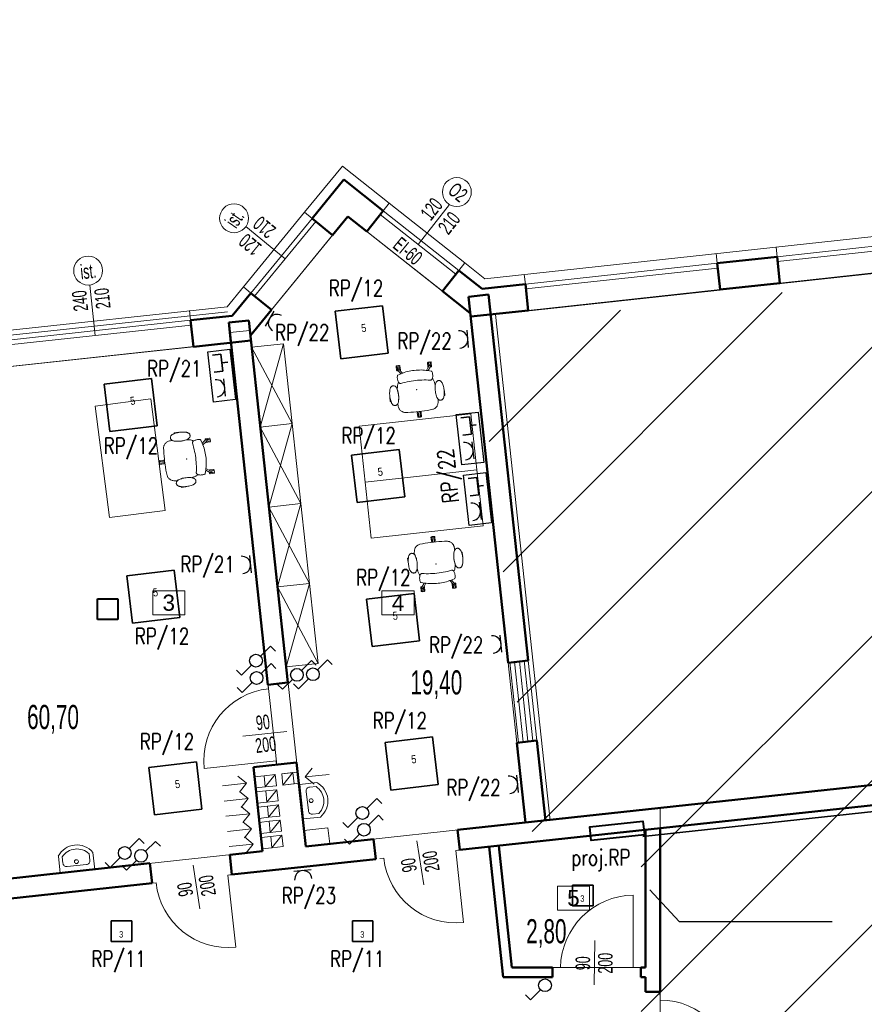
# Model space of a CAD drawing. Header units: millimetres. Extents: x 72202 to 304796, y 21658 to 519946.
# Tile 127 of 139: x 195450 to 196501, y 232217 to 233441. Entities that reach past the tile are written whole.
import ezdxf

# ---------------------------------------------------------------- set-up
doc = ezdxf.new("R2010")
doc.units = ezdxf.units.MM
doc.layers.get('0').update_dxf_attribs({"color": 253})
for name, color, linetype, lineweight in [('_kh_wymiarowanie', 253, 'Continuous', 20), ('DLXLUM', 1, 'Continuous', 35), ('DRZWI I OKNA OPISY', 253, 'Continuous', 9), ('E oświetlenie', 1, 'Continuous', 30), ('E zasilanie', 6, 'Continuous', 30), ('Instalacja elektryczna', 1, 'Continuous', 25), ('Instalacja teletechniczna', 5, 'Continuous', 35), ('linia - gruba - projektowana', 253, 'Continuous', 50), ('linia - kreskowanie', 253, 'Continuous', 5), ('linia - meble', 253, 'Continuous', 9), ('linia - rzut - gruba - istn.', 253, 'Continuous', 50), ('LINIA CIENKA', 7, 'Continuous', 13), ('LINIA KRESKOWANIE', 253, 'Continuous', 5), ('LINIA UMEBLOWANIE', 253, 'Continuous', 5), ('LINIA WYMIAROWANIE', 253, 'Continuous', 9), ('OPISY', 253, 'Continuous', 9)]:
    doc.layers.add(name, color=color, linetype=linetype, lineweight=lineweight)
doc.layers.add('DLXLUMEX', color=2, linetype='Continuous')
doc.layers.add('ES-SYSTEM', color=3, linetype='Continuous')
doc.layers.add('LINIA-NIE DRUKOWAĆ', color=253, linetype='Continuous', lineweight=20, plot=False)
doc.styles.add('2.5', font='romans.shx', dxfattribs={"width": 0.76, "height": 2.5})
doc.styles.add('simplex', font='arial.ttf')
doc.styles.get("Standard").update_dxf_attribs({"font": 'ARIALN.TTF', "width": 0.75})
doc.linetypes.add('GRADZINOWANIE', pattern='A,0.00254,-2.54,[134,ltypeshp.shx,S=2.54,R=0,X=-2.54,Y=0],-5.08,[134,ltypeshp.shx,S=2.54,R=180,X=2.54,Y=0],-2.54', length=10.16254)

# ---------------------------------------------------------------- blocks, each defined once
blk = doc.blocks.new('1')
at = {"layer": 'linia - meble'}
for p, q in [((196048.3, 221570.8), (196030.7, 221570.8)), ((196048.3, 221534.8), (196048.3, 221570.8)), ((196031.7, 221566.8), (196038.3, 221566.8)), ((196042.3, 221542.8), (196042.3, 221562.8)), ((196038.3, 221538.8), (196031.7, 221538.8)), ((196048.3, 221534.8), (196030.7, 221534.8))]:
    blk.add_line(p, q, dxfattribs=at)
blk.add_circle((196038.3, 221552.8), 2, dxfattribs=at)
for centre, radius, start, end in [((196042.7, 221552.8), 21.7, 123.855, 236.145), ((196043.5, 221552.8), 18.3, 130.1905, 229.8095), ((196038.8, 221563.3), 3.54, 351.8699, 98.1301), ((196038.8, 221542.3), 3.54, 261.8699, 8.1301)]:
    blk.add_arc(centre, radius, start, end, dxfattribs=at)
blk = doc.blocks.new('2a09da17-af35-4200-95c3-6ce227e4c1e0')
for points in [[(-0.212, 0.128, 0), (-0.21, 0.124, 0), (-0.208, 0.121, 0), (-0.205, 0.117, 0), (-0.202, 0.115, 0), (-0.198, 0.113, 0), (-0.195, 0.111, 0), (-0.191, 0.11, 0), (-0.186, 0.11, 0), (-0.185, 0.11, 0), (-0.159, 0.114, 0), (-0.133, 0.118, 0), (-0.106, 0.121, 0), (-0.08, 0.123, 0), (-0.053, 0.125, 0), (-0.027, 0.126, 0), (0, 0.126, 0), (0.027, 0.126, 0), (0.053, 0.125, 0), (0.08, 0.123, 0), (0.106, 0.121, 0), (0.133, 0.118, 0), (0.159, 0.114, 0), (0.185, 0.11, 0), (0.186, 0.11, 0), (0.191, 0.11, 0), (0.195, 0.111, 0), (0.198, 0.113, 0), (0.202, 0.115, 0), (0.205, 0.117, 0), (0.208, 0.121, 0), (0.21, 0.124, 0), (0.212, 0.128, 0), (0.215, 0.137, 0), (0.217, 0.147, 0), (0.219, 0.156, 0), (0.221, 0.166, 0), (0.221, 0.176, 0), (0.221, 0.186, 0), (0.22, 0.195, 0), (0.218, 0.205, 0), (0.216, 0.215, 0), (0.214, 0.216, 0), (0.211, 0.218, 0), (0.209, 0.219, 0), (0.188, 0.225, 0), (0.168, 0.231, 0), (0.147, 0.236, 0), (0.127, 0.241, 0), (0.106, 0.245, 0), (0.085, 0.248, 0), (0.064, 0.25, 0), (0.042, 0.252, 0), (0.021, 0.253, 0), (0, 0.253, 0), (-0.021, 0.253, 0), (-0.042, 0.252, 0), (-0.064, 0.25, 0), (-0.085, 0.248, 0), (-0.106, 0.245, 0), (-0.127, 0.241, 0), (-0.147, 0.236, 0), (-0.168, 0.231, 0), (-0.188, 0.225, 0), (-0.209, 0.219, 0), (-0.211, 0.218, 0), (-0.214, 0.216, 0), (-0.216, 0.215, 0), (-0.218, 0.206, 0), (-0.22, 0.196, 0), (-0.221, 0.187, 0), (-0.221, 0.178, 0), (-0.221, 0.168, 0), (-0.22, 0.158, 0), (-0.218, 0.148, 0), (-0.215, 0.138, 0), (-0.212, 0.128, 0)], [(-0.17, 0.231, 0), (-0.149, 0.236, 0), (-0.188, 0.29, 0), (-0.19, 0.292, 0), (-0.193, 0.293, 0), (-0.195, 0.294, 0), (-0.198, 0.294, 0), (-0.201, 0.293, 0), (-0.203, 0.291, 0), (-0.205, 0.289, 0), (-0.206, 0.287, 0), (-0.207, 0.284, 0), (-0.207, 0.284, 0), (-0.206, 0.282, 0), (-0.206, 0.28, 0), (-0.205, 0.278, 0), (-0.17, 0.231, 0)], [(0.149, 0.236, 0), (0.17, 0.231, 0), (0.205, 0.278, 0), (0.206, 0.28, 0), (0.206, 0.282, 0), (0.207, 0.284, 0), (0.207, 0.284, 0), (0.206, 0.287, 0), (0.205, 0.289, 0), (0.203, 0.291, 0), (0.201, 0.293, 0), (0.198, 0.294, 0), (0.195, 0.294, 0), (0.193, 0.293, 0), (0.19, 0.292, 0), (0.188, 0.29, 0), (0.149, 0.236, 0)], [(0.241, -0.113, 0), (0.238, -0.1, 0), (0.235, -0.086, 0), (0.233, -0.072, 0), (0.231, -0.058, 0), (0.23, -0.044, 0), (0.23, -0.031, 0), (0.23, -0.016, 0), (0.231, -0.002, 0), (0.233, 0.012, 0), (0.235, 0.025, 0), (0.238, 0.039, 0), (0.233, 0.073, 0), (0.231, 0.083, 0), (0.228, 0.092, 0), (0.225, 0.101, 0), (0.221, 0.111, 0), (0.217, 0.119, 0), (0.212, 0.128, 0), (0.21, 0.124, 0), (0.208, 0.121, 0), (0.205, 0.117, 0), (0.202, 0.115, 0), (0.199, 0.113, 0), (0.195, 0.111, 0), (0.191, 0.11, 0), (0.187, 0.11, 0), (0.186, 0.11, 0), (0.185, 0.11, 0), (0.185, 0.11, 0), (0.159, 0.114, 0), (0.133, 0.118, 0), (0.106, 0.121, 0), (0.08, 0.123, 0), (0.053, 0.125, 0), (0.027, 0.126, 0), (0, 0.126, 0), (-0.027, 0.126, 0), (-0.053, 0.125, 0), (-0.08, 0.123, 0), (-0.106, 0.121, 0), (-0.133, 0.118, 0), (-0.159, 0.114, 0), (-0.185, 0.11, 0), (-0.186, 0.11, 0), (-0.191, 0.11, 0), (-0.195, 0.111, 0), (-0.198, 0.113, 0), (-0.202, 0.115, 0), (-0.205, 0.117, 0), (-0.208, 0.121, 0), (-0.21, 0.124, 0), (-0.212, 0.128, 0), (-0.212, 0.128, 0), (-0.216, 0.121, 0), (-0.22, 0.113, 0), (-0.224, 0.105, 0), (-0.227, 0.097, 0), (-0.23, 0.088, 0), (-0.232, 0.078, 0), (-0.232, 0.078, 0), (-0.233, 0.073, 0), (-0.233, 0.073, 0), (-0.238, 0.039, 0), (-0.235, 0.024, 0), (-0.233, 0.009, 0), (-0.231, -0.006, 0), (-0.23, -0.022, 0), (-0.23, -0.037, 0), (-0.231, -0.052, 0), (-0.232, -0.068, 0), (-0.234, -0.083, 0), (-0.237, -0.098, 0), (-0.241, -0.113, 0), (-0.243, -0.119, 0), (-0.245, -0.124, 0), (-0.248, -0.13, 0), (-0.252, -0.135, 0), (-0.252, -0.143, 0), (-0.252, -0.153, 0), (-0.251, -0.163, 0), (-0.249, -0.173, 0), (-0.247, -0.182, 0), (-0.245, -0.192, 0), (-0.242, -0.2, 0), (-0.239, -0.207, 0), (-0.234, -0.215, 0), (-0.23, -0.221, 0), (-0.224, -0.228, 0), (-0.218, -0.233, 0), (-0.211, -0.238, 0), (-0.204, -0.243, 0), (-0.197, -0.247, 0), (-0.189, -0.25, 0), (-0.181, -0.252, 0), (-0.173, -0.254, 0), (-0.139, -0.257, 0), (-0.104, -0.26, 0), (-0.069, -0.261, 0), (-0.035, -0.262, 0), (0, -0.263, 0), (0.035, -0.262, 0), (0.069, -0.261, 0), (0.104, -0.26, 0), (0.139, -0.257, 0), (0.173, -0.254, 0), (0.181, -0.252, 0), (0.189, -0.25, 0), (0.197, -0.247, 0), (0.204, -0.243, 0), (0.211, -0.238, 0), (0.218, -0.233, 0), (0.224, -0.228, 0), (0.23, -0.221, 0), (0.234, -0.215, 0), (0.239, -0.207, 0), (0.242, -0.2, 0), (0.245, -0.192, 0), (0.248, -0.181, 0), (0.25, -0.17, 0), (0.251, -0.158, 0), (0.252, -0.147, 0), (0.252, -0.135, 0), (0.252, -0.135, 0), (0.248, -0.13, 0), (0.245, -0.124, 0), (0.243, -0.119, 0), (0.241, -0.113, 0)], [(0.01, -0.263, 0), (-0.01, -0.263, 0), (-0.01, -0.321, 0), (-0.01, -0.323, 0), (-0.009, -0.326, 0), (-0.007, -0.328, 0), (-0.005, -0.329, 0), (-0.003, -0.33, 0), (0, -0.331, 0), (0.003, -0.33, 0), (0.005, -0.329, 0), (0.007, -0.328, 0), (0.009, -0.326, 0), (0.01, -0.323, 0), (0.01, -0.321, 0), (0.01, -0.263, 0)]]:
    blk.add_polyline3d(points)
blk.add_point((0, 0.013))
blk.add_point((0, 0.013))
blk.add_point((0, 0.013))
blk.add_point((0, 0.013))
blk = doc.blocks.new('d70db20d-a7c4-4062-a6c1-7e4d75b2f135')
for points in [[(-0.208, 0.273, 0), (-0.208, 0.273, 0), (-0.207, 0.273, 0), (-0.207, 0.274, 0), (-0.207, 0.274, 0), (-0.207, 0.332, 0), (-0.207, 0.333, 0), (-0.208, 0.333, 0), (-0.215, 0.333, 0), (-0.217, 0.333, 0), (-0.218, 0.332, 0), (-0.22, 0.33, 0), (-0.22, 0.328, 0), (-0.22, 0.278, 0), (-0.22, 0.277, 0), (-0.219, 0.276, 0), (-0.218, 0.275, 0), (-0.217, 0.274, 0), (-0.216, 0.273, 0), (-0.215, 0.273, 0), (-0.208, 0.273, 0)], [(-0.207, 0.312, 0), (-0.207, 0.294, 0), (-0.205, 0.294, 0), (-0.205, 0.312, 0), (-0.207, 0.312, 0)], [(-0.188, 0.29, 0), (-0.186, 0.287, 0), (-0.186, 0.333, 0), (-0.187, 0.334, 0), (-0.187, 0.334, 0), (-0.187, 0.334, 0), (-0.188, 0.334, 0), (-0.188, 0.335, 0), (-0.204, 0.335, 0), (-0.205, 0.334, 0), (-0.205, 0.334, 0), (-0.205, 0.333, 0), (-0.205, 0.289, 0), (-0.204, 0.291, 0), (-0.202, 0.292, 0), (-0.2, 0.293, 0), (-0.197, 0.294, 0), (-0.195, 0.294, 0), (-0.192, 0.293, 0), (-0.19, 0.292, 0), (-0.188, 0.29, 0)], [(-0.2, 0.272, 0), (-0.205, 0.278, 0), (-0.205, 0.279, 0), (-0.205, 0.273, 0), (-0.205, 0.272, 0), (-0.205, 0.272, 0), (-0.204, 0.272, 0), (-0.2, 0.272, 0)], [(-0.185, 0.312, 0), (-0.186, 0.312, 0), (-0.186, 0.294, 0), (-0.185, 0.294, 0), (-0.185, 0.312, 0)], [(-0.185, 0.285, 0), (-0.176, 0.273, 0), (-0.175, 0.274, 0), (-0.173, 0.275, 0), (-0.172, 0.276, 0), (-0.172, 0.278, 0), (-0.172, 0.328, 0), (-0.172, 0.33, 0), (-0.173, 0.332, 0), (-0.175, 0.333, 0), (-0.177, 0.333, 0), (-0.184, 0.333, 0), (-0.185, 0.333, 0), (-0.185, 0.332, 0), (-0.185, 0.285, 0)], [(0.176, 0.273, 0), (0.185, 0.285, 0), (0.185, 0.332, 0), (0.185, 0.333, 0), (0.184, 0.333, 0), (0.177, 0.333, 0), (0.175, 0.333, 0), (0.173, 0.332, 0), (0.172, 0.33, 0), (0.172, 0.328, 0), (0.172, 0.278, 0), (0.172, 0.276, 0), (0.173, 0.275, 0), (0.175, 0.274, 0), (0.176, 0.273, 0)], [(0.186, 0.294, 0), (0.186, 0.312, 0), (0.185, 0.312, 0), (0.185, 0.294, 0), (0.186, 0.294, 0)], [(0.186, 0.287, 0), (0.188, 0.29, 0), (0.19, 0.292, 0), (0.192, 0.293, 0), (0.195, 0.294, 0), (0.197, 0.294, 0), (0.2, 0.293, 0), (0.202, 0.292, 0), (0.204, 0.291, 0), (0.205, 0.289, 0), (0.205, 0.333, 0), (0.205, 0.334, 0), (0.205, 0.334, 0), (0.204, 0.335, 0), (0.188, 0.335, 0), (0.188, 0.334, 0), (0.187, 0.334, 0), (0.187, 0.334, 0), (0.187, 0.334, 0), (0.186, 0.333, 0), (0.186, 0.287, 0)], [(0.205, 0.278, 0), (0.2, 0.272, 0), (0.204, 0.272, 0), (0.205, 0.272, 0), (0.205, 0.272, 0), (0.205, 0.273, 0), (0.205, 0.279, 0), (0.205, 0.278, 0)], [(0.205, 0.294, 0), (0.207, 0.294, 0), (0.207, 0.312, 0), (0.205, 0.312, 0), (0.205, 0.294, 0)], [(0.207, 0.332, 0), (0.207, 0.274, 0), (0.207, 0.274, 0), (0.207, 0.273, 0), (0.208, 0.273, 0), (0.215, 0.273, 0), (0.216, 0.273, 0), (0.217, 0.274, 0), (0.218, 0.275, 0), (0.219, 0.276, 0), (0.22, 0.277, 0), (0.22, 0.278, 0), (0.22, 0.328, 0), (0.22, 0.33, 0), (0.218, 0.332, 0), (0.217, 0.333, 0), (0.215, 0.333, 0), (0.208, 0.333, 0), (0.207, 0.333, 0), (0.207, 0.332, 0)], [(-0.329, 0.052, 0), (-0.332, 0.039, 0), (-0.335, 0.025, 0), (-0.337, 0.011, 0), (-0.339, -0.003, 0), (-0.339, -0.017, 0), (-0.34, -0.031, 0), (-0.339, -0.044, 0), (-0.339, -0.058, 0), (-0.337, -0.072, 0), (-0.335, -0.086, 0), (-0.332, -0.1, 0), (-0.329, -0.113, 0), (-0.327, -0.119, 0), (-0.324, -0.125, 0), (-0.321, -0.131, 0), (-0.317, -0.136, 0), (-0.313, -0.141, 0), (-0.309, -0.145, 0), (-0.305, -0.148, 0), (-0.3, -0.151, 0), (-0.295, -0.152, 0), (-0.29, -0.153, 0), (-0.285, -0.154, 0), (-0.28, -0.153, 0), (-0.275, -0.152, 0), (-0.27, -0.151, 0), (-0.265, -0.148, 0), (-0.261, -0.145, 0), (-0.257, -0.141, 0), (-0.252, -0.136, 0), (-0.249, -0.131, 0), (-0.246, -0.125, 0), (-0.243, -0.119, 0), (-0.241, -0.113, 0), (-0.237, -0.098, 0), (-0.235, -0.083, 0), (-0.232, -0.068, 0), (-0.231, -0.053, 0), (-0.23, -0.038, 0), (-0.23, -0.023, 0), (-0.231, -0.008, 0), (-0.232, 0.007, 0), (-0.235, 0.022, 0), (-0.237, 0.037, 0), (-0.241, 0.052, 0), (-0.243, 0.058, 0), (-0.246, 0.064, 0), (-0.249, 0.07, 0), (-0.252, 0.075, 0), (-0.257, 0.08, 0), (-0.261, 0.084, 0), (-0.265, 0.087, 0), (-0.27, 0.09, 0), (-0.275, 0.091, 0), (-0.28, 0.092, 0), (-0.285, 0.093, 0), (-0.29, 0.092, 0), (-0.295, 0.091, 0), (-0.3, 0.09, 0), (-0.305, 0.087, 0), (-0.309, 0.084, 0), (-0.313, 0.08, 0), (-0.317, 0.075, 0), (-0.321, 0.07, 0), (-0.324, 0.064, 0), (-0.327, 0.058, 0), (-0.329, 0.052, 0)], [(0.329, 0.052, 0), (0.332, 0.039, 0), (0.335, 0.025, 0), (0.337, 0.011, 0), (0.339, -0.003, 0), (0.339, -0.017, 0), (0.34, -0.031, 0), (0.339, -0.044, 0), (0.339, -0.058, 0), (0.337, -0.072, 0), (0.335, -0.086, 0), (0.332, -0.1, 0), (0.329, -0.113, 0), (0.327, -0.119, 0), (0.324, -0.125, 0), (0.321, -0.131, 0), (0.317, -0.136, 0), (0.313, -0.141, 0), (0.309, -0.145, 0), (0.305, -0.148, 0), (0.3, -0.151, 0), (0.295, -0.152, 0), (0.29, -0.153, 0), (0.285, -0.154, 0), (0.28, -0.153, 0), (0.275, -0.152, 0), (0.27, -0.151, 0), (0.265, -0.148, 0), (0.261, -0.145, 0), (0.257, -0.141, 0), (0.252, -0.136, 0), (0.249, -0.131, 0), (0.246, -0.125, 0), (0.243, -0.119, 0), (0.241, -0.113, 0), (0.237, -0.098, 0), (0.235, -0.083, 0), (0.232, -0.068, 0), (0.231, -0.053, 0), (0.23, -0.038, 0), (0.23, -0.023, 0), (0.231, -0.008, 0), (0.232, 0.007, 0), (0.235, 0.022, 0), (0.237, 0.037, 0), (0.241, 0.052, 0), (0.243, 0.058, 0), (0.246, 0.064, 0), (0.249, 0.07, 0), (0.252, 0.075, 0), (0.257, 0.08, 0), (0.261, 0.084, 0), (0.265, 0.087, 0), (0.27, 0.09, 0), (0.275, 0.091, 0), (0.28, 0.092, 0), (0.285, 0.093, 0), (0.29, 0.092, 0), (0.295, 0.091, 0), (0.3, 0.09, 0), (0.305, 0.087, 0), (0.309, 0.084, 0), (0.313, 0.08, 0), (0.317, 0.075, 0), (0.321, 0.07, 0), (0.324, 0.064, 0), (0.327, 0.058, 0), (0.329, 0.052, 0)], [(-0.332, -0.101, 0), (-0.335, -0.086, 0), (-0.337, -0.071, 0), (-0.339, -0.057, 0), (-0.34, -0.042, 0), (-0.341, -0.043, 0), (-0.341, -0.044, 0), (-0.342, -0.046, 0), (-0.342, -0.096, 0), (-0.342, -0.097, 0), (-0.341, -0.098, 0), (-0.34, -0.099, 0), (-0.339, -0.1, 0), (-0.338, -0.101, 0), (-0.337, -0.101, 0), (-0.332, -0.101, 0)], [(0.34, -0.042, 0), (0.339, -0.057, 0), (0.337, -0.071, 0), (0.335, -0.086, 0), (0.332, -0.101, 0), (0.337, -0.101, 0), (0.338, -0.101, 0), (0.339, -0.1, 0), (0.34, -0.099, 0), (0.341, -0.098, 0), (0.342, -0.097, 0), (0.342, -0.096, 0), (0.342, -0.046, 0), (0.341, -0.044, 0), (0.341, -0.043, 0), (0.34, -0.042, 0)], [(-0.012, -0.331, 0), (-0.012, -0.331, 0), (-0.011, -0.331, 0), (-0.011, -0.33, 0), (-0.011, -0.33, 0), (-0.011, -0.272, 0), (-0.011, -0.271, 0), (-0.012, -0.271, 0), (-0.019, -0.271, 0), (-0.021, -0.271, 0), (-0.023, -0.272, 0), (-0.024, -0.274, 0), (-0.024, -0.276, 0), (-0.024, -0.326, 0), (-0.024, -0.327, 0), (-0.023, -0.328, 0), (-0.023, -0.329, 0), (-0.022, -0.33, 0), (-0.02, -0.331, 0), (-0.019, -0.331, 0), (-0.012, -0.331, 0)], [(-0.01, -0.31, 0), (-0.01, -0.292, 0), (-0.011, -0.292, 0), (-0.011, -0.31, 0), (-0.01, -0.31, 0)], [(0.009, -0.324, 0), (0.008, -0.326, 0), (0.006, -0.328, 0), (0.004, -0.33, 0), (0.001, -0.331, 0), (-0.001, -0.331, 0), (-0.004, -0.33, 0), (-0.006, -0.328, 0), (-0.008, -0.326, 0), (-0.01, -0.324, 0), (-0.01, -0.331, 0), (-0.009, -0.332, 0), (-0.009, -0.332, 0), (-0.008, -0.332, 0), (0.008, -0.332, 0), (0.008, -0.332, 0), (0.009, -0.332, 0), (0.009, -0.332, 0), (0.009, -0.331, 0), (0.009, -0.331, 0), (0.009, -0.324, 0)], [(0.01, -0.292, 0), (0.01, -0.31, 0), (0.011, -0.31, 0), (0.011, -0.292, 0), (0.01, -0.292, 0)], [(0.011, -0.33, 0), (0.011, -0.331, 0), (0.012, -0.331, 0), (0.019, -0.331, 0), (0.02, -0.331, 0), (0.022, -0.33, 0), (0.023, -0.329, 0), (0.023, -0.328, 0), (0.024, -0.327, 0), (0.024, -0.326, 0), (0.024, -0.276, 0), (0.024, -0.274, 0), (0.023, -0.272, 0), (0.021, -0.271, 0), (0.019, -0.271, 0), (0.012, -0.271, 0), (0.011, -0.271, 0), (0.011, -0.272, 0), (0.011, -0.33, 0)]]:
    blk.add_polyline3d(points)
blk = doc.blocks.new('ergergregerg')
at = {"xscale": 100, "yscale": 100, "zscale": 100, "rotation": 180}
for name in ['d70db20d-a7c4-4062-a6c1-7e4d75b2f135', '2a09da17-af35-4200-95c3-6ce227e4c1e0']:
    blk.add_blockref(name, (767.3, -414.9), dxfattribs=at)
blk = doc.blocks.new('*U673')
for p, q in [((29.75, 29.75), (-29.75, 29.75)), ((-29.75, 29.75), (-29.75, -29.75)), ((-29.75, 29.75), (-29.75, -29.75)), ((-29.75, -29.75), (-29.75, 29.75)), ((-29.75, 29.75), (-29.75, 29.75)), ((29.75, 29.75), (-29.75, 29.75)), ((-29.75, 29.75), (-29.75, 29.75)), ((-29.75, 29.75), (29.75, 29.75)), ((-29.75, -29.75), (-29.75, 29.75)), ((-29.75, 29.75), (29.75, 29.75)), ((29.75, -29.75), (29.75, 29.75)), ((29.75, 29.75), (29.75, 29.75)), ((29.75, -29.75), (29.75, 29.75)), ((29.75, 29.75), (29.75, 29.75)), ((29.75, 29.75), (29.75, -29.75)), ((29.75, 29.75), (29.75, -29.75)), ((-29.75, -29.75), (29.75, -29.75)), ((-29.75, -29.75), (-29.75, -29.75)), ((-29.75, -29.75), (29.75, -29.75)), ((29.75, -29.75), (-29.75, -29.75)), ((-29.75, -29.75), (-29.75, -29.75)), ((29.75, -29.75), (-29.75, -29.75)), ((29.75, -29.75), (29.75, -29.75)), ((29.75, -29.75), (29.75, -29.75))]:
    blk.add_line(p, q)
at = {"layer": 'DLXLUMEX', "color": 7}
blk.add_text('5', height=10, dxfattribs=at).set_placement((0, 0))
blk = doc.blocks.new('zw$D2E3')
at = {"color": 1}
for p, q in [((4, 0), (4, 320)), ((4, 320), (324, 320)), ((324, 320), (324, 0)), ((324, 0), (4, 0))]:
    blk.add_line(p, q, dxfattribs=at)
at = {"layer": 'DLXLUMEX', "color": 7, "lineweight": 18}
blk.add_text('3', height=100, rotation=360, dxfattribs=at).set_placement((126, 61))
blk = doc.blocks.new('A$Cb5c1686c')
at = {"layer": 'ES-SYSTEM', "lineweight": 40}
for p, q in [((0, 0), (0, 25.6)), ((0, 25.6), (25.6, 25.6)), ((25.6, 25.6), (25.6, 0)), ((25.6, 0), (0, 0))]:
    blk.add_line(p, q, dxfattribs=at)
blk = doc.blocks.new('£¹cznik schodowy')
at = {"layer": 'E oświetlenie'}
for p, q in [((35, 84.5), (112.5, 162)), ((112.5, 162), (150.7, 123.8)), ((-35, 14.5), (-112.5, -63)), ((-112.5, -63), (-150.7, -24.8))]:
    blk.add_line(p, q, dxfattribs=at)
blk.add_circle((0, 49.5), 49.5, dxfattribs=at)
blk = doc.blocks.new('£¹cznik jednobiegunowy')
at = {"layer": 'E oświetlenie'}
for p, q in [((35, 84.5), (112.5, 162)), ((112.5, 162), (150.7, 123.8))]:
    blk.add_line(p, q, dxfattribs=at)
blk.add_circle((0, 49.5), 49.5, dxfattribs=at)
blk = doc.blocks.new('A$C0a1de026')
at = {"layer": 'Instalacja teletechniczna', "color": 5}
for p, q in [((0, 0.18), (0, 0.072)), ((0.216, 0.072), (0.216, 0.18)), ((0, 0.072), (0.216, 0.072))]:
    blk.add_line(p, q, dxfattribs=at)
at = {"layer": 'Instalacja teletechniczna'}
for p, q in [((0.108, 0.072), (0.108, 0.072)), ((0.108, 0.072), (0.108, 0)), ((0.108, 0), (0.108, 0.072)), ((0.108, 0), (0.108, 0))]:
    blk.add_line(p, q, dxfattribs=at)
blk = doc.blocks.new('Gniazdo 230V')
at = {"layer": 'E zasilanie'}
blk.add_line((-67.5, 0), (67.5, 0), dxfattribs=at)
blk.add_arc((0, 67.5), 67.5, 180, 0, dxfattribs=at)
blk = doc.blocks.new('A$C7f41f6f2')
at = {"layer": 'E zasilanie', "color": 5}
blk.add_lwpolyline([(0, 27.7), (63, 27.7), (63, 0), (0, 0)], close=True, dxfattribs=at)
at = {"xscale": 100, "yscale": 100, "zscale": 100}
blk.add_blockref('A$C0a1de026', (36.6, 4.4), dxfattribs=at)
at = {"layer": 'E zasilanie', "xscale": 0.16, "yscale": 0.16, "zscale": 0.16}
blk.add_blockref('Gniazdo 230V', (16.5, 11.7), dxfattribs=at)

msp = doc.modelspace()

# ---------------------------------------------------------------- hatches: boundary and pattern name
at = {"layer": 'linia - kreskowanie'}
h = msp.add_hatch(dxfattribs=at)
h.set_pattern_fill('ANSI31', color=8, scale=40)
h.set_pattern_definition([(45, (56602.46, 42477.22), (-89.80256, 89.80256), [])])
h.paths.add_polyline_path([(198815.482, 232399.922), (198822.567, 232425.835), (199046.258, 232450.065), (198945.786, 233377.64), (196018.409, 233060.554), (196086.575, 232431.235), (196223.298, 232446.045), (196223.216, 232218.499), (196223.216, 232017.898), (196333.089, 232017.898), (196333.089, 231359.898), (199050.842, 231359.898), (199050.842, 231992.898), (198815.905, 231992.898)])

# ---------------------------------------------------------------- linework, layer by layer
at = {"layer": 'DRZWI I OKNA OPISY'}
for p, q in [((195945.679, 233161.77), (195984.838, 233211.358)), ((195945.679, 233161.77), (195984.838, 233211.358)), ((195780.381, 233143.866), (195731.512, 233183.919)), ((195780.381, 233143.866), (195731.512, 233183.919)), ((195543.959, 233048.391), (195537.18, 233111.212)), ((195543.959, 233048.391), (195537.18, 233111.212)), ((195727.5, 232549.911), (195782.33, 232556.052)), ((195952.678, 232365.273), (195944.1, 232419.774)), ((195674.342, 232335.124), (195665.764, 232389.626)), ((196164.751, 232240.719), (196165.523, 232295.886))]:
    msp.add_line(p, q, dxfattribs=at)
for centre in [(195993.945, 233226.885), (195716.716, 233194.169), (195535.248, 233129.108)]:
    msp.add_circle(centre, 18, dxfattribs=at)
at = {"layer": 'E zasilanie', "lineweight": 35, "ltscale": 4}
msp.add_lwpolyline([(198922.38, 232453.582), (198823.006, 232443.463), (198792.19, 232703.095), (196225.215, 232425.287)], dxfattribs=at)
at = {"layer": 'E zasilanie', "lineweight": 40, "ltscale": 4}
msp.add_lwpolyline([(196227.259, 232427.469), (196161.037, 232420.203), (196159.18, 232437.122), (196225.402, 232444.389)], close=True, dxfattribs=at)
at = {"layer": 'linia - gruba - projektowana'}
for p, q in [((195813.774, 233194.074), (195853.333, 233242.34)), ((195902.31, 233203.664), (195853.333, 233242.34)), ((195839.297, 233173.155), (195858.314, 233196.358)), ((195881.858, 233177.765), (195858.314, 233196.358)), ((195881.858, 233177.765), (195902.31, 233203.664)), ((195839.297, 233173.155), (195813.774, 233194.074)), ((196317.783, 233138.245), (196392.347, 233146.321)), ((196392.347, 233146.321), (196395.901, 233113.513)), ((196317.783, 233138.245), (196321.337, 233105.437)), ((195976.034, 233103.396), (195996.486, 233129.294)), ((196025.274, 233106.561), (195996.486, 233129.294)), ((196025.274, 233106.561), (196079.179, 233112.4)), ((196079.179, 233112.4), (196082.733, 233079.592)), ((196321.337, 233105.437), (196395.901, 233113.513)), ((195714.454, 233072.894), (195737.706, 233101.264)), ((195763.229, 233080.345), (195737.706, 233101.264)), ((196010.698, 233076.022), (195976.034, 233103.396)), ((196008.459, 233096.693), (196033.314, 233099.385)), ((196033.314, 233099.385), (196082.635, 232644.048)), ((196008.459, 233096.693), (196057.78, 232641.356)), ((195662.616, 233067.279), (195714.454, 233072.894)), ((195737.077, 233048.438), (195763.229, 233080.345)), ((196011.151, 233071.838), (196082.733, 233079.592)), ((195662.616, 233067.279), (195666.169, 233034.471)), ((195710.204, 233064.387), (195735.058, 233067.079)), ((195710.204, 233064.387), (195712.896, 233039.532)), ((195710.204, 233064.387), (195758.986, 232614.021)), ((195735.058, 233067.079), (195783.841, 232616.713)), ((195666.169, 233034.471), (195737.751, 233042.224)), ((196057.78, 232641.356), (196082.635, 232644.048)), ((195758.986, 232614.021), (195783.841, 232616.713)), ((196068.549, 232541.938), (196093.403, 232544.63)), ((196068.549, 232541.938), (196079.317, 232442.519)), ((196093.403, 232544.63), (196104.172, 232445.211)), ((195994.812, 232433.366), (196899.023, 232531.307)), ((195740.923, 232511.48), (195794.609, 232517.295)), ((195740.923, 232511.48), (195752.231, 232407.09)), ((195794.609, 232517.295), (195805.917, 232412.905)), ((195997.504, 232408.511), (196901.715, 232506.453)), ((195994.812, 232433.366), (195997.504, 232408.511)), ((195805.917, 232412.905), (195890.422, 232422.059)), ((195890.422, 232422.059), (195893.114, 232397.204)), ((195711.504, 232402.679), (195752.231, 232407.09)), ((195714.196, 232377.824), (195711.504, 232402.679)), ((194823.165, 232306.456), (195612.086, 232391.91)), ((195614.778, 232367.055), (195612.086, 232391.91)), ((195714.196, 232377.824), (195893.114, 232397.204)), ((195086.792, 232309.865), (195614.778, 232367.055))]:
    msp.add_line(p, q, dxfattribs=at)
at = {"layer": 'linia - rzut - gruba - istn.', "color": 7, "ltscale": 1.2}
for p, q in [((196228.813, 232262.475), (196228.813, 232433.566)), ((196246.812, 232434.866), (196246.812, 232231.874)), ((196051.56, 232250.475), (196034.034, 232412.274)), ((196062.33, 232262.475), (196045.965, 232413.566)), ((196062.33, 232262.475), (196112.813, 232262.475)), ((196112.813, 232250.475), (196112.813, 232262.475)), ((196222.813, 232262.475), (196228.813, 232262.475)), ((196222.813, 232250.475), (196222.813, 232262.475)), ((196051.56, 232250.475), (196112.813, 232250.475)), ((196222.813, 232250.475), (196228.813, 232250.475)), ((196228.813, 232231.874), (196228.813, 232250.475)), ((196228.813, 232231.874), (196246.812, 232231.874))]:
    msp.add_line(p, q, dxfattribs=at)
at = {"layer": 'LINIA CIENKA'}
for p, q in [((196028.86, 233119.02), (199003.276, 233441.2)), ((195804.493, 233201.681), (195851.522, 233259.06)), ((195909.747, 233213.082), (195851.522, 233259.06)), ((195902.31, 233203.664), (195909.747, 233213.082)), ((196003.923, 233138.712), (195909.747, 233213.082)), ((195804.493, 233201.681), (195728.425, 233108.871)), ((195813.774, 233194.074), (195804.493, 233201.681)), ((195992.767, 233124.585), (195898.591, 233198.955)), ((195996.486, 233129.294), (195902.31, 233203.664)), ((195813.774, 233194.074), (195737.706, 233101.264)), ((195818.415, 233190.271), (195742.347, 233097.461)), ((195763.229, 233080.345), (195839.297, 233173.155)), ((195881.858, 233177.765), (195976.034, 233103.396)), ((196630.952, 233172.166), (196392.347, 233146.321)), ((196392.347, 233146.321), (196391.05, 233158.345)), ((196631.598, 233166.201), (196392.993, 233140.356)), ((196317.783, 233138.245), (196316.486, 233150.269)), ((195996.486, 233129.294), (196003.923, 233138.712)), ((196028.86, 233119.02), (196003.923, 233138.712)), ((196317.783, 233138.245), (196079.179, 233112.4)), ((196634.505, 233139.358), (196395.901, 233113.513)), ((196079.179, 233112.4), (196077.881, 233124.424)), ((196318.429, 233132.28), (196079.825, 233106.435)), ((196031.15, 233119.362), (196031.16, 233119.269)), ((195708.044, 233084.004), (195728.425, 233108.871)), ((195737.706, 233101.264), (195728.425, 233108.871)), ((196321.337, 233105.437), (196082.733, 233079.592)), ((195708.044, 233084.004), (194705.401, 232975.796)), ((195662.616, 233067.279), (195661.318, 233079.303)), ((195662.616, 233067.279), (195424.011, 233041.434)), ((195663.262, 233061.314), (195424.657, 233035.469)), ((195666.169, 233034.471), (195427.565, 233008.626)), ((196082.611, 232644.264), (196083.15, 232639.293)), ((196082.611, 232644.264), (196093.38, 232544.845)), ((196057.78, 232641.356), (196068.549, 232541.938)), ((196059.768, 232641.572), (196070.537, 232542.153)), ((196065.71, 232642.433), (196076.479, 232543.015)), ((196077.64, 232643.725), (196088.409, 232544.307)), ((195758.986, 232614.021), (195759.525, 232609.05)), ((196092.842, 232549.816), (196093.38, 232544.845)), ((196093.38, 232544.845), (196093.403, 232544.63)), ((195769.216, 232519.573), (195679.74, 232509.882)), ((195769.216, 232519.573), (195769.755, 232514.602)), ((195769.755, 232514.602), (195769.778, 232514.387)), ((195814.096, 232510.353), (195805.231, 232499.334)), ((195721.387, 232500.311), (195732.405, 232491.446)), ((195754.146, 232500.842), (195742.216, 232499.549)), ((195768.065, 232502.349), (195755.654, 232486.923)), ((195776, 232503.209), (195795.902, 232505.364)), ((195789.918, 232504.716), (195777.508, 232489.29)), ((195805.231, 232499.334), (195835.057, 232502.565)), ((195816.25, 232490.469), (195805.231, 232499.334)), ((195732.405, 232491.446), (195702.58, 232488.215)), ((195723.54, 232480.427), (195732.405, 232491.446)), ((195755.654, 232486.923), (195743.723, 232485.631)), ((195777.508, 232489.29), (195797.409, 232491.446)), ((195734.451, 232472.556), (195704.626, 232469.326)), ((195723.433, 232481.421), (195734.451, 232472.556)), ((195725.587, 232461.538), (195734.451, 232472.556)), ((195756.192, 232481.952), (195744.262, 232480.66)), ((195770.111, 232483.46), (195757.7, 232468.033)), ((195725.479, 232462.532), (195736.498, 232453.667)), ((195757.7, 232468.033), (195745.769, 232466.741)), ((195758.238, 232463.063), (195746.308, 232461.77)), ((195772.157, 232464.57), (195759.746, 232449.144)), ((195736.498, 232453.667), (195706.672, 232450.436)), ((195727.633, 232442.648), (195736.498, 232453.667)), ((195759.746, 232449.144), (195747.815, 232447.852)), ((195727.525, 232443.642), (195738.544, 232434.777)), ((195760.284, 232444.173), (195748.354, 232442.881)), ((195774.203, 232445.681), (195761.792, 232430.254)), ((195833.588, 232436.02), (195803.763, 232432.789)), ((195833.588, 232436.02), (195835.742, 232416.136)), ((195738.544, 232434.777), (195708.718, 232431.547)), ((195729.571, 232424.753), (195740.59, 232415.888)), ((195729.679, 232423.759), (195738.544, 232434.777)), ((195761.792, 232430.254), (195749.862, 232428.962)), ((195762.33, 232425.284), (195750.4, 232423.991)), ((195776.249, 232426.791), (195763.838, 232411.365)), ((195740.59, 232415.888), (195710.764, 232412.657)), ((195731.725, 232404.869), (195740.59, 232415.888)), ((195763.838, 232411.365), (195751.908, 232410.073)), ((195997.504, 232408.511), (195992.533, 232407.973)), ((195996.653, 232408.419), (195992.533, 232407.973)), ((195992.533, 232407.973), (196002.225, 232318.496)), ((195903.056, 232398.281), (195898.085, 232397.742)), ((195714.196, 232377.824), (195709.225, 232377.286)), ((195713.345, 232377.732), (195709.225, 232377.286)), ((195709.225, 232377.286), (195718.917, 232287.809)), ((195619.749, 232367.594), (195614.778, 232367.055)), ((196213.334, 232262.475), (196213.334, 232352.475)), ((196122.292, 232262.475), (196112.813, 232262.475)), ((196222.813, 232262.475), (196212.806, 232262.475)), ((196222.813, 232262.475), (196212.806, 232262.475)), ((196246.812, 232231.874), (196246.812, 232221.874))]:
    msp.add_line(p, q, dxfattribs=at)
at = {"layer": 'LINIA CIENKA', "lineweight": -3, "ltscale": 4}
for p, q in [((196246.813, 232228.069), (196246.813, 232243.739)), ((196228.813, 232231.874), (196246.813, 232231.874))]:
    msp.add_line(p, q, dxfattribs=at)
at = {"layer": 'LINIA CIENKA'}
msp.add_lwpolyline([(198976.342, 233392.37), (196042.005, 233074.53), (196110.171, 232445.211), (196246.894, 232460.021), (196246.812, 232232.475), (196246.812, 232232.475), (196246.812, 232031.874), (196356.686, 232031.874), (196356.686, 231373.874), (199074.439, 231373.874), (199074.439, 232006.874), (198839.501, 232006.874), (198839.373, 232130.11)], dxfattribs=at)
for points in [[(195754.146, 232500.842), (195768.065, 232502.349), (195769.572, 232488.431), (195755.654, 232486.923)], [(195776, 232503.209), (195789.918, 232504.716), (195791.426, 232490.798), (195777.508, 232489.29)], [(195756.192, 232481.952), (195770.111, 232483.46), (195771.618, 232469.541), (195757.7, 232468.033)], [(195758.238, 232463.063), (195772.157, 232464.57), (195773.664, 232450.652), (195759.746, 232449.144)], [(195760.284, 232444.173), (195774.203, 232445.681), (195775.71, 232431.762), (195761.792, 232430.254)], [(195762.33, 232425.284), (195776.249, 232426.791), (195777.756, 232412.873), (195763.838, 232411.365)]]:
    msp.add_lwpolyline(points, close=True, dxfattribs=at)
for centre, radius, start, end in [((195769.216, 232519.573), 90, 96.182017, 186.182017), ((195992.533, 232407.973), 90, 186.182017, 276.182017), ((195709.225, 232377.286), 90, 186.182017, 276.182017), ((196214.735, 232260.551), 91.935, 90.873072, 178.800555), ((196246.812, 232131.874), 90, 0, 90)]:
    msp.add_arc(centre, radius, start, end, dxfattribs=at)
at = {"layer": 'LINIA KRESKOWANIE', "linetype": 'GRADZINOWANIE', "ltscale": 0.6}
for p, q in [((195708.688, 233078.039), (194706.044, 232969.831)), ((196071.669, 232643.187), (196082.438, 232543.768))]:
    msp.add_line(p, q, dxfattribs=at)
at = {"layer": 'LINIA UMEBLOWANIE'}
for points in [[(195778.423, 233038.173), (195738.656, 233033.866), (195749.425, 232934.447), (195789.192, 232938.755), (195778.423, 233038.173), (195749.425, 232934.447), (195789.192, 232938.755), (195738.656, 233033.866)], [(195543.798, 232960.692), (195561.807, 232821.856), (195631.226, 232830.86), (195613.217, 232969.697), (195543.798, 232960.692)], [(196018.958, 232881.199), (195879.772, 232866.122), (195872.234, 232935.715), (196011.42, 232950.792), (196018.958, 232881.199)], [(195789.192, 232938.755), (195749.425, 232934.447), (195760.193, 232835.029), (195799.961, 232839.336), (195789.192, 232938.755), (195760.193, 232835.029), (195799.961, 232839.336), (195749.425, 232934.447)], [(196018.958, 232881.199), (195879.772, 232866.122), (195887.31, 232796.529), (196026.496, 232811.606), (196018.958, 232881.199)], [(195799.961, 232839.336), (195760.193, 232835.029), (195770.962, 232735.611), (195810.729, 232739.918), (195799.961, 232839.336), (195770.962, 232735.611), (195810.729, 232739.918), (195760.193, 232835.029)], [(195810.729, 232739.918), (195770.962, 232735.611), (195781.731, 232636.192), (195821.498, 232640.5), (195810.729, 232739.918), (195781.731, 232636.192), (195821.498, 232640.5), (195770.962, 232735.611)]]:
    msp.add_lwpolyline(points, dxfattribs=at)
at = {"layer": 'LINIA WYMIAROWANIE', "color": 4, "ltscale": 1.2}
for q in [(195711.55, 233051.959), (195737.751, 233042.224)]:
    msp.add_line((195736.404, 233054.652), q, dxfattribs=at)
msp.add_lwpolyline([(195710.204, 233064.387), (195712.896, 233039.532), (195737.751, 233042.224), (195735.058, 233067.079), (195710.204, 233064.387)], dxfattribs=at)
at = {"layer": 'LINIA-NIE DRUKOWAĆ'}
for points in [[(198976.342, 233392.37), (196042.005, 233074.53), (196110.171, 232445.211), (196246.894, 232460.021), (196246.812, 232232.475), (196246.812, 232232.475), (196246.812, 232031.874), (196356.686, 232031.874), (196356.686, 231373.874), (199074.439, 231373.874), (199074.439, 232006.874), (198839.501, 232006.874), (198839.079, 232413.898), (198846.163, 232439.812), (199069.855, 232464.041), (198969.382, 233391.616)], [(195805.917, 232412.905), (195737.077, 233048.438), (195858.314, 233196.358), (196010.698, 233076.022), (196079.317, 232442.519), (195805.917, 232412.905)], [(195712.896, 233039.532), (194754.999, 232935.775), (194823.165, 232306.456), (195752.231, 232407.09), (195740.923, 232511.48), (195767.766, 232514.387), (195769.778, 232514.387), (195712.896, 233039.532)], [(196045.965, 232413.566), (196062.33, 232262.475), (196228.813, 232262.475), (196228.813, 232433.566), (196045.965, 232413.566)]]:
    msp.add_lwpolyline(points, dxfattribs=at)
at = {"layer": 'OPISY', "lineweight": -3, "ltscale": 4}
for p, q in [((196234.038, 232358.957), (196270.679, 232319.627)), ((196270.679, 232319.627), (196460.916, 232319.627))]:
    msp.add_line(p, q, dxfattribs=at)
at = {"layer": 'OPISY'}
for points in [[(195615.521, 232730.905), (195615.521, 232700.905), (195655.521, 232700.905), (195655.521, 232730.905)], [(195900.791, 232730.905), (195900.791, 232700.905), (195940.791, 232700.905), (195940.791, 232730.905)], [(196118.964, 232363.637), (196118.964, 232333.637), (196158.964, 232333.637), (196158.964, 232363.637)]]:
    msp.add_lwpolyline(points, close=True, dxfattribs=at)

# ---------------------------------------------------------------- block references
at = {"layer": '_kh_wymiarowanie'}
msp.add_blockref('A$Cb5c1686c', (195546.73, 232695.175), dxfattribs=at)
at = {"layer": 'DLXLUM', "rotation": 6.767993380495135}
for p in [(195875.552, 233052.449), (195588.081, 232961.937), (195896.077, 232873.623), (195616.365, 232723.61), (195914.611, 232694.574), (195937.79, 232516.073), (195643.81, 232485.184)]:
    msp.add_blockref('*U673', p, dxfattribs=at)
at = {"layer": 'DLXLUM', "color": 6, "xscale": 0.08000000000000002, "yscale": 0.08000000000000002, "zscale": 0.08000000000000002}
for p in [(196137.497, 232339.249), (195563.675, 232294.628), (195863.675, 232294.628)]:
    msp.add_blockref('zw$D2E3', p, dxfattribs=at)
at = {"layer": 'E oświetlenie', "xscale": 0.16, "yscale": 0.16, "zscale": 0.16}
for p in [(195744.022, 232636.038), (195794.929, 232618.421), (195814.9, 232619.204), (195744.806, 232614.506), (195876.378, 232446.556), (195878.337, 232425.807), (195580.73, 232396.836), (195601.092, 232393.313)]:
    msp.add_blockref('£¹cznik schodowy', p, dxfattribs=at)
at = {"layer": 'E oświetlenie', "xscale": 0.16, "yscale": 0.16, "zscale": 0.16, "rotation": 180}
msp.add_blockref('£¹cznik jednobiegunowy', (196103.618, 232248.231), dxfattribs=at)
at = {"layer": 'E zasilanie', "xscale": 0.16, "yscale": 0.16, "zscale": 0.16}
for p, rotation in [((195760.838, 233069.392), 239.7803137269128), ((196007.555, 233044.395), 95.22907416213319), ((195737.414, 232763.981), 95.22907416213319), ((196048.916, 232665.126), 95.22907416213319), ((196069.598, 232490.676), 95.22907416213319), ((195801.941, 232382.791), 185.1963729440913)]:
    msp.add_blockref('Gniazdo 230V', p, dxfattribs=dict(at, rotation=rotation))
at = {"layer": 'E zasilanie', "lineweight": -3, "ltscale": 4, "rotation": 96.47140088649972}
for p in [(195718.568, 232968.805), (196027.638, 232890.553), (196036.896, 232815.289)]:
    msp.add_blockref('A$C7f41f6f2', p, dxfattribs=at)
at = {"layer": 'LINIA UMEBLOWANIE', "xscale": -1}
for p, rotation in [((195229.286, 232479.733), 186.5865037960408), ((195146.354, 233602.23), 97.39066392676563), ((196684.532, 233262.43), 6.340033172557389)]:
    msp.add_blockref('ergergregerg', p, dxfattribs=dict(at, rotation=rotation))
at = {"layer": 'LINIA WYMIAROWANIE', "lineweight": -3, "xscale": 1.2, "yscale": 1.2, "zscale": 1.2}
for p, rotation in [((401060.585, 522120.241), 186.1820173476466), ((-94129.693, 437641.874), 276.1820173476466)]:
    msp.add_blockref('1', p, dxfattribs=dict(at, rotation=rotation))

# ---------------------------------------------------------------- texts
at = {"layer": 'DRZWI I OKNA OPISY', "char_height": 18, "width": 130, "attachment_point": 5}
for s, insert, rotation in [('O2 ', (195995.188, 233226.505), 320.291736), ('120', (195962.505, 233205.63), 51.702374), ('120', (195962.505, 233205.63), 51.702374), ('210', (195984.45, 233188.3), 51.702374), ('210', (195984.45, 233188.3), 51.702374), ('ist. ', (195717.558, 233193.69), 55.286817), ('210', (195754.559, 233183.112), 140.661661), ('210', (195754.559, 233183.112), 140.661661), ('120', (195736.834, 233161.486), 140.661661), ('120', (195736.834, 233161.486), 140.661661), ('EI-60 ', (195932.877, 233153.463), 320.291736), ('ist. ', (195535.437, 233128.158), 6.159669), ('240', (195525.252, 233091.481), 96.159668), ('240', (195525.252, 233091.481), 96.159668), ('210', (195553.052, 233094.482), 96.159668), ('210', (195553.052, 233094.482), 96.159668), ('90', (195752.621, 232567.166), 7.192333), ('200', (195756.122, 232539.425), 7.192333), ('200', (195961.879, 232394.333), 99.746683), ('90', (195934.321, 232389.6), 99.746683), ('200', (195683.542, 232364.185), 99.746683), ('90', (195655.984, 232359.451), 99.746683), ('90', (196150.774, 232267.658), 90), ('200', (196178.736, 232267.658), 90)]:
    msp.add_mtext(s, dxfattribs=dict(at, insert=insert, rotation=rotation))
at = {"layer": 'E oświetlenie', "lineweight": 20, "style": '2.5', "width": 0.76}
for s, p in [('RP/12', (195834.745, 233097.345)), ('RP/12', (195850.37, 232913.963)), ('RP/12', (195554.657, 232901.254)), ('RP/12', (195868.713, 232737.374)), ('RP/12', (195593.354, 232664.374)), ('RP/12', (195889.093, 232559.427)), ('RP/12', (195599.465, 232533.378)), ('RP/11', (195539.294, 232263.064)), ('RP/11', (195836.204, 232263.064))]:
    msp.add_text(s, height=20, dxfattribs=at).set_placement(p)
at = {"layer": 'E oświetlenie', "color": 6, "lineweight": 20, "style": '2.5', "width": 0.76}
for s, p in [('RP/22', (195767.686, 233042.162)), ('RP/22', (195919.922, 233031.527)), ('RP/21', (195608.602, 232997.227)), ('RP/21', (195649.972, 232753.893)), ('RP/22', (195959.192, 232653.526)), ('RP/22', (195980.768, 232476.219)), ('RP/23', (195776.072, 232341.78))]:
    msp.add_text(s, height=20, dxfattribs=at).set_placement(p)
msp.add_text('RP/22', height=20, rotation=96.238521, dxfattribs=at).set_placement((195996.548, 232841.058))
at = {"layer": 'Instalacja elektryczna', "color": 7, "lineweight": 35, "style": '2.5', "width": 0.76}
msp.add_text('proj.RP', height=20, dxfattribs=at).set_placement((196136.334, 232389.059))
at = {"layer": 'LINIA-NIE DRUKOWAĆ', "char_height": 30, "width": 125.07, "attachment_point": 1}
for s, insert in [('19,40', (195936.185, 232631.919)), ('60,70', (195459.306, 232588.908)), ('\\pt120;2,80', (196080.179, 232322.451))]:
    msp.add_mtext(s, dxfattribs=dict(at, insert=insert))
at = {"layer": 'OPISY', "char_height": 20, "width": 40, "attachment_point": 5, "style": 'simplex'}
for s, insert in [('3', (195635.521, 232715.905)), ('4', (195920.791, 232715.905)), ('5', (196138.964, 232348.637))]:
    msp.add_mtext(s, dxfattribs=dict(at, insert=insert))

doc.saveas('drawing.dxf')
